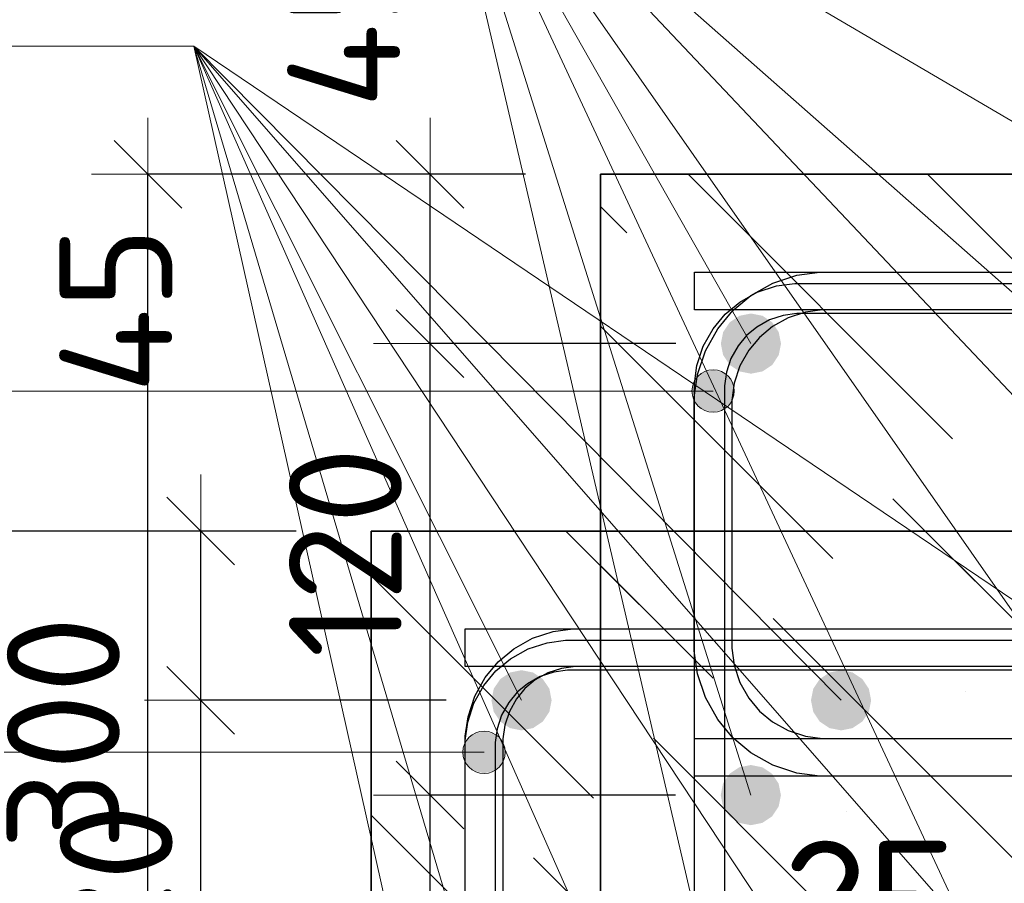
# Model space of a CAD drawing. Header units: metres. Extents: x -38 to 97, y -15 to 21.
# Tile 73 of 118: x 72.121 to 72.383, y 6.49 to 6.719. Entities that reach past the tile are written whole.
import ezdxf

# ---------------------------------------------------------------- set-up
doc = ezdxf.new("R2010")
doc.units = ezdxf.units.M
doc.header["$PDMODE"] = 65
for name, color, linetype, lineweight in [('XR$3$Арм. стержнями верхней зоны', 180, 'Continuous', 35), ('XR$3$Арм. стержнями нижней зоны', 180, 'Continuous', 35), ('XR$3$Арм.стержн. Арматура края', 96, 'Continuous', 35), ('XR$3$Арм.стержн. Хомут', 240, 'Continuous', 35), ('XR$3$Арм.стержн.горизонт. 1', 180, 'Continuous', 35), ('XR$3$Размерная линия (1)', 7, 'Continuous', 13), ('XR$3$Размерная линия_ общее', 7, 'Continuous', 13), ('XR$5$Арм. стержнями верхней зоны', 180, 'Continuous', 35), ('XR$5$Арм.стержн. Арматура края', 96, 'Continuous', 35), ('XR$5$Арм.стержн. Хомут', 240, 'Continuous', 35), ('XR$5$Арм.стержн.горизонт. 1', 180, 'Continuous', 35), ('XR$5$Размерная линия (1)', 7, 'Continuous', 13)]:
    doc.layers.add(name, color=color, linetype=linetype, lineweight=lineweight)
doc.styles.add('ISOCPEUR', font='txt')
doc.dimstyles.new('DIMSTYLE_10', dxfattribs={"dimtxt": 0.03, "dimasz": 0.03, "dimexe": 0, "dimexo": 0, "dimgap": 0.015, "dimtad": 2, "dimdec": 0, "dimlfac": 1000, "dimrnd": 1, "dimzin": 12, "dimdsep": 46, "dimtxsty": 'ISOCPEUR', "dimblk1": 'ALL_ML_STRICH', "dimblk2": 'ALL_ML_STRICH', "dimsah": 1, "dimcen": 0, "dimclrd": 7, "dimclre": 256, "dimclrt": 7, "dimadec": 0, "dimazin": 0, "dimtfac": 1, "dimtdec": 0, "dimtix": 1, "dimtmove": 2, "dimatfit": 3, "dimfxl": 0, "dimtzin": 0, "dimlwd": 0, "dimlwe": -3, "dimarcsym": 0})
doc.dimstyles.new('DIMSTYLE_12', dxfattribs={"dimtxt": 0.03, "dimasz": 0.03, "dimexe": 0, "dimexo": 0, "dimgap": 0.015, "dimtad": 2, "dimdec": 0, "dimlfac": 1000, "dimrnd": 1, "dimzin": 12, "dimdsep": 46, "dimtxsty": 'ISOCPEUR', "dimblk1": 'ALL_ML_STRICH', "dimblk2": 'ALL_ML_STRICH', "dimsah": 1, "dimcen": 0, "dimclrd": 7, "dimclre": 256, "dimclrt": 7, "dimadec": 0, "dimazin": 0, "dimtfac": 1, "dimtdec": 0, "dimtix": 1, "dimtmove": 2, "dimatfit": 3, "dimfxl": 0, "dimtzin": 0, "dimlwd": 0, "dimlwe": -3, "dimarcsym": 0})
doc.dimstyles.new('DIMSTYLE_14', dxfattribs={"dimtxt": 0.03, "dimasz": 0.03, "dimexe": 0, "dimexo": 0, "dimgap": 0.015, "dimtad": 2, "dimdec": 0, "dimlfac": 1000, "dimrnd": 1, "dimzin": 12, "dimdsep": 46, "dimtxsty": 'ISOCPEUR', "dimblk1": 'ALL_ML_STRICH', "dimblk2": 'ALL_ML_STRICH', "dimsah": 1, "dimcen": 0, "dimclrd": 7, "dimclre": 256, "dimclrt": 7, "dimadec": 0, "dimazin": 0, "dimtfac": 1, "dimtdec": 0, "dimtix": 1, "dimtmove": 2, "dimatfit": 3, "dimfxl": 0, "dimtvp": 1.2, "dimtzin": 0, "dimlwd": 0, "dimlwe": -3, "dimarcsym": 0})
doc.dimstyles.new('DIMSTYLE_9', dxfattribs={"dimtxt": 0.033, "dimasz": 0.0375, "dimexe": 0, "dimexo": 0, "dimgap": 0.0165, "dimtad": 2, "dimdec": 0, "dimlfac": 1000, "dimrnd": 1, "dimzin": 12, "dimdsep": 46, "dimtxsty": 'ISOCPEUR', "dimblk1": 'ALL_ML_STRICH', "dimblk2": 'ALL_ML_STRICH', "dimsah": 1, "dimcen": 0, "dimclrd": 7, "dimclre": 256, "dimclrt": 7, "dimadec": 0, "dimazin": 0, "dimtfac": 1, "dimtdec": 0, "dimtix": 1, "dimtmove": 2, "dimatfit": 3, "dimfxl": 0, "dimtvp": 1.2, "dimtzin": 0, "dimlwd": 0, "dimlwe": -3, "dimarcsym": 0})
pattern_1 = [(135, (0, 0), (-0.031819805, -0.031819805), [0.4, -0.05, 0, -0.05]), (135, (-0.01591, -0.01591), (-0.031819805, -0.031819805), [0.8, -0.1, 0.1, -0.1])]

# ---------------------------------------------------------------- blocks, each defined once
blk = doc.blocks.new('ALL_ML_STRICH')
at = {"color": 0, "linetype": 'ByBlock', "lineweight": -2}
for p, q in [((0, -0.5), (0, 0.5)), ((-0.3, -0.3), (0.3, 0.3)), ((-1, 0), (0.5, 0))]:
    blk.add_line(p, q, dxfattribs=at)
blk = doc.blocks.new('*D68')
at = {"layer": 'DEFPOINTS', "color": 7, "linetype": 'Continuous', "lineweight": 13, "transparency": 33554687}
for p in [(72.27526, 6.46063), (72.27526, 6.42564), (72.30026, 6.42064)]:
    blk.add_point(p, dxfattribs=at)
at = {"layer": 'XR$3$Размерная линия_ общее', "color": 253, "linetype": 'Continuous', "lineweight": -2, "true_color": 0xa0a0a0, "transparency": 33554687}
for p, q in [((72.27526, 6.44564), (72.27526, 6.46063)), ((72.30026, 6.44064), (72.30026, 6.46063))]:
    blk.add_line(p, q, dxfattribs=at)
at = {"layer": 'XR$3$Размерная линия_ общее', "color": 7, "linetype": 'Continuous', "lineweight": -2, "transparency": 33554687}
blk.add_line((72.27526, 6.46063), (72.30026, 6.46063), dxfattribs=at)
at = {"layer": 'XR$3$Размерная линия_ общее', "color": 7, "linetype": 'Continuous', "lineweight": 13, "transparency": 33554687, "xscale": 0.0375, "yscale": 0.0375, "zscale": 0.0375, "rotation": 180}
blk.add_blockref('ALL_ML_STRICH', (72.27526, 6.46063), dxfattribs=at)
at = {"layer": 'XR$3$Размерная линия_ общее', "color": 7, "linetype": 'Continuous', "lineweight": 13, "transparency": 33554687, "xscale": 0.0375, "yscale": 0.0375, "zscale": 0.0375}
blk.add_blockref('ALL_ML_STRICH', (72.30026, 6.46063), dxfattribs=at)
at = {"layer": 'XR$3$Размерная линия_ общее', "color": 7, "linetype": 'Continuous', "lineweight": 13, "transparency": 33554687, "insert": (72.34699, 6.48463), "char_height": 0.033, "width": 0.066, "attachment_point": 5, "style": 'ISOCPEUR'}
blk.add_mtext('\\A1;{25}', dxfattribs=at)
at = {"layer": 'XR$3$Размерная линия_ общее', "color": 7, "linetype": 'Continuous', "lineweight": 13, "transparency": 33554687, "insert": (72.32004, 6.46042), "char_height": 0.027, "width": 0.00135, "attachment_point": 1, "line_spacing_factor": 0.60241, "style": 'ISOCPEUR'}
blk.add_mtext('з.с.', dxfattribs=at)
blk = doc.blocks.new('*D69')
at = {"layer": 'DEFPOINTS', "color": 7, "linetype": 'Continuous', "lineweight": 13, "transparency": 33554687}
for p in [(72.2753, 6.67826), (72.15496, 6.37826), (72.27526, 6.37826)]:
    blk.add_point(p, dxfattribs=at)
at = {"layer": 'XR$3$Размерная линия (1)', "color": 9, "linetype": 'Continuous', "lineweight": -2, "true_color": 0xc7c7c7, "transparency": 33554687}
for p, q in [((72.2553, 6.67826), (72.15496, 6.67826)), ((72.25526, 6.37826), (72.15496, 6.37826))]:
    blk.add_line(p, q, dxfattribs=at)
at = {"layer": 'XR$3$Размерная линия (1)', "color": 7, "linetype": 'Continuous', "lineweight": -2, "transparency": 33554687}
blk.add_line((72.15496, 6.37826), (72.15496, 6.67826), dxfattribs=at)
at = {"layer": 'XR$3$Размерная линия (1)', "color": 7, "linetype": 'Continuous', "lineweight": 13, "transparency": 33554687, "xscale": 0.03, "yscale": 0.03, "zscale": 0.03}
for p, rotation in [((72.15496, 6.67826), 90), ((72.15496, 6.37826), 270)]:
    blk.add_blockref('ALL_ML_STRICH', p, dxfattribs=dict(at, rotation=rotation))
at = {"layer": 'XR$3$Размерная линия (1)', "color": 7, "linetype": 'Continuous', "lineweight": 13, "transparency": 33554687, "insert": (72.13246, 6.52976), "char_height": 0.03, "width": 0.09, "attachment_point": 5, "rotation": 90, "style": 'ISOCPEUR'}
blk.add_mtext('\\A1;{300}', dxfattribs=at)
blk = doc.blocks.new('*D145')
at = {"layer": 'DEFPOINTS', "color": 7, "linetype": 'Continuous', "lineweight": 13, "transparency": 33554687}
for p in [(72.31523, 6.51326), (72.22996, 6.41826), (72.31523, 6.41826)]:
    blk.add_point(p, dxfattribs=at)
at = {"layer": 'XR$3$Размерная линия (1)', "color": 9, "linetype": 'Continuous', "lineweight": -2, "true_color": 0xc7c7c7, "transparency": 33554687}
for p, q in [((72.29523, 6.51326), (72.22996, 6.51326)), ((72.29523, 6.41826), (72.22996, 6.41826))]:
    blk.add_line(p, q, dxfattribs=at)
at = {"layer": 'XR$3$Размерная линия (1)', "color": 7, "linetype": 'Continuous', "lineweight": -2, "transparency": 33554687}
blk.add_line((72.22996, 6.41826), (72.22996, 6.51326), dxfattribs=at)
at = {"layer": 'XR$3$Размерная линия (1)', "color": 7, "linetype": 'Continuous', "lineweight": 13, "transparency": 33554687, "xscale": 0.03, "yscale": 0.03, "zscale": 0.03}
for p, rotation in [((72.22996, 6.51326), 90), ((72.22996, 6.41826), 270)]:
    blk.add_blockref('ALL_ML_STRICH', p, dxfattribs=dict(at, rotation=rotation))
at = {"layer": 'XR$3$Размерная линия (1)', "color": 7, "linetype": 'Continuous', "lineweight": 13, "transparency": 33554687, "insert": (72.20746, 6.46726), "char_height": 0.03, "width": 0.06, "attachment_point": 5, "rotation": 90, "style": 'ISOCPEUR'}
blk.add_mtext('\\A1;{95}', dxfattribs=at)
blk = doc.blocks.new('*D146')
at = {"layer": 'DEFPOINTS', "color": 7, "linetype": 'Continuous', "lineweight": 13, "transparency": 33554687}
for p in [(72.31526, 6.63326), (72.22996, 6.51326), (72.31523, 6.51326)]:
    blk.add_point(p, dxfattribs=at)
at = {"layer": 'XR$3$Размерная линия (1)', "color": 9, "linetype": 'Continuous', "lineweight": -2, "true_color": 0xc7c7c7, "transparency": 33554687}
for p, q in [((72.29526, 6.63326), (72.22996, 6.63326)), ((72.29523, 6.51326), (72.22996, 6.51326))]:
    blk.add_line(p, q, dxfattribs=at)
at = {"layer": 'XR$3$Размерная линия (1)', "color": 7, "linetype": 'Continuous', "lineweight": -2, "transparency": 33554687}
blk.add_line((72.22996, 6.51326), (72.22996, 6.63326), dxfattribs=at)
at = {"layer": 'XR$3$Размерная линия (1)', "color": 7, "linetype": 'Continuous', "lineweight": 13, "transparency": 33554687, "xscale": 0.03, "yscale": 0.03, "zscale": 0.03}
for p, rotation in [((72.22996, 6.63326), 90), ((72.22996, 6.51326), 270)]:
    blk.add_blockref('ALL_ML_STRICH', p, dxfattribs=dict(at, rotation=rotation))
at = {"layer": 'XR$3$Размерная линия (1)', "color": 7, "linetype": 'Continuous', "lineweight": 13, "transparency": 33554687, "insert": (72.20746, 6.57776), "char_height": 0.03, "width": 0.09, "attachment_point": 5, "rotation": 90, "style": 'ISOCPEUR'}
blk.add_mtext('\\A1;{120}', dxfattribs=at)
blk = doc.blocks.new('*D147')
at = {"layer": 'DEFPOINTS', "color": 7, "linetype": 'Continuous', "lineweight": 13, "transparency": 33554687}
for p in [(72.27526, 6.67826), (72.22996, 6.63326), (72.31526, 6.63326)]:
    blk.add_point(p, dxfattribs=at)
at = {"layer": 'XR$3$Размерная линия (1)', "color": 9, "linetype": 'Continuous', "lineweight": -2, "true_color": 0xc7c7c7, "transparency": 33554687}
for p, q in [((72.25526, 6.67826), (72.22996, 6.67826)), ((72.29526, 6.63326), (72.22996, 6.63326))]:
    blk.add_line(p, q, dxfattribs=at)
at = {"layer": 'XR$3$Размерная линия (1)', "color": 7, "linetype": 'Continuous', "lineweight": -2, "transparency": 33554687}
blk.add_line((72.22996, 6.63326), (72.22996, 6.67826), dxfattribs=at)
at = {"layer": 'XR$3$Размерная линия (1)', "color": 7, "linetype": 'Continuous', "lineweight": 13, "transparency": 33554687, "xscale": 0.03, "yscale": 0.03, "zscale": 0.03}
for p, rotation in [((72.22996, 6.67826), 90), ((72.22996, 6.63326), 270)]:
    blk.add_blockref('ALL_ML_STRICH', p, dxfattribs=dict(at, rotation=rotation))
at = {"layer": 'XR$3$Размерная линия (1)', "color": 7, "linetype": 'Continuous', "lineweight": 13, "transparency": 33554687, "insert": (72.20704, 6.71794), "char_height": 0.03, "width": 0.06, "attachment_point": 5, "rotation": 90, "style": 'ISOCPEUR'}
blk.add_mtext('\\A1;{45}', dxfattribs=at)
blk = doc.blocks.new('*D354')
at = {"layer": 'DEFPOINTS', "color": 7, "linetype": 'Continuous', "lineweight": 13, "transparency": 33554687}
for p in [(72.21436, 6.58345), (72.09402, 6.28345), (72.21432, 6.28345)]:
    blk.add_point(p, dxfattribs=at)
at = {"layer": 'XR$5$Размерная линия (1)', "color": 9, "linetype": 'Continuous', "lineweight": -2, "true_color": 0xc7c7c7, "transparency": 33554687}
for p, q in [((72.19436, 6.58345), (72.09402, 6.58345)), ((72.19432, 6.28345), (72.09402, 6.28345))]:
    blk.add_line(p, q, dxfattribs=at)
at = {"layer": 'XR$5$Размерная линия (1)', "color": 7, "linetype": 'Continuous', "lineweight": -2, "transparency": 33554687}
blk.add_line((72.09402, 6.28345), (72.09402, 6.58345), dxfattribs=at)
at = {"layer": 'XR$5$Размерная линия (1)', "color": 7, "linetype": 'Continuous', "lineweight": 13, "transparency": 33554687, "xscale": 0.03, "yscale": 0.03, "zscale": 0.03}
for p, rotation in [((72.09402, 6.58345), 90), ((72.09402, 6.28345), 270)]:
    blk.add_blockref('ALL_ML_STRICH', p, dxfattribs=dict(at, rotation=rotation))
at = {"layer": 'XR$5$Размерная линия (1)', "color": 7, "linetype": 'Continuous', "lineweight": 13, "transparency": 33554687, "insert": (72.07152, 6.43495), "char_height": 0.03, "width": 0.09, "attachment_point": 5, "rotation": 90, "style": 'ISOCPEUR'}
blk.add_mtext('\\A1;{300}', dxfattribs=at)
blk = doc.blocks.new('*D433')
at = {"layer": 'DEFPOINTS', "color": 7, "linetype": 'Continuous', "lineweight": 13, "transparency": 33554687}
for p in [(72.25428, 6.53845), (72.16902, 6.41845), (72.25428, 6.41845)]:
    blk.add_point(p, dxfattribs=at)
at = {"layer": 'XR$5$Размерная линия (1)', "color": 9, "linetype": 'Continuous', "lineweight": -2, "true_color": 0xc7c7c7, "transparency": 33554687}
for p, q in [((72.23428, 6.53845), (72.16902, 6.53845)), ((72.23428, 6.41845), (72.16902, 6.41845))]:
    blk.add_line(p, q, dxfattribs=at)
at = {"layer": 'XR$5$Размерная линия (1)', "color": 7, "linetype": 'Continuous', "lineweight": -2, "transparency": 33554687}
blk.add_line((72.16902, 6.41845), (72.16902, 6.53845), dxfattribs=at)
at = {"layer": 'XR$5$Размерная линия (1)', "color": 7, "linetype": 'Continuous', "lineweight": 13, "transparency": 33554687, "xscale": 0.03, "yscale": 0.03, "zscale": 0.03}
for p, rotation in [((72.16902, 6.53845), 90), ((72.16902, 6.41845), 270)]:
    blk.add_blockref('ALL_ML_STRICH', p, dxfattribs=dict(at, rotation=rotation))
at = {"layer": 'XR$5$Размерная линия (1)', "color": 7, "linetype": 'Continuous', "lineweight": 13, "transparency": 33554687, "insert": (72.14652, 6.48295), "char_height": 0.03, "width": 0.09, "attachment_point": 5, "rotation": 90, "style": 'ISOCPEUR'}
blk.add_mtext('\\A1;{120}', dxfattribs=at)
blk = doc.blocks.new('*D434')
at = {"layer": 'DEFPOINTS', "color": 7, "linetype": 'Continuous', "lineweight": 13, "transparency": 33554687}
for p in [(72.21432, 6.58345), (72.16902, 6.53845), (72.25428, 6.53845)]:
    blk.add_point(p, dxfattribs=at)
at = {"layer": 'XR$5$Размерная линия (1)', "color": 9, "linetype": 'Continuous', "lineweight": -2, "true_color": 0xc7c7c7, "transparency": 33554687}
for p, q in [((72.19432, 6.58345), (72.16902, 6.58345)), ((72.23428, 6.53845), (72.16902, 6.53845))]:
    blk.add_line(p, q, dxfattribs=at)
at = {"layer": 'XR$5$Размерная линия (1)', "color": 7, "linetype": 'Continuous', "lineweight": -2, "transparency": 33554687}
blk.add_line((72.16902, 6.53845), (72.16902, 6.58345), dxfattribs=at)
at = {"layer": 'XR$5$Размерная линия (1)', "color": 7, "linetype": 'Continuous', "lineweight": 13, "transparency": 33554687, "xscale": 0.03, "yscale": 0.03, "zscale": 0.03}
for p, rotation in [((72.16902, 6.58345), 90), ((72.16902, 6.53845), 270)]:
    blk.add_blockref('ALL_ML_STRICH', p, dxfattribs=dict(at, rotation=rotation))
at = {"layer": 'XR$5$Размерная линия (1)', "color": 7, "linetype": 'Continuous', "lineweight": 13, "transparency": 33554687, "insert": (72.14645, 6.64217), "char_height": 0.03, "width": 0.06, "attachment_point": 5, "rotation": 90, "style": 'ISOCPEUR'}
blk.add_mtext('\\A1;{45}', dxfattribs=at)

msp = doc.modelspace()

# ---------------------------------------------------------------- hatches: boundary and pattern name
at = {"linetype": 'Continuous', "lineweight": 25, "transparency": 33554687}
h = msp.add_hatch(dxfattribs=at)
h.set_pattern_fill('__________540', scale=0.015, style=0, pattern_type=2)
h.set_pattern_definition(pattern_1)
h.paths.add_polyline_path([(72.52526, 6.67826), (72.27526, 6.67826), (72.27526, 6.37826), (72.52526, 6.37826)], flags=0)
at = {"linetype": 'Continuous', "lineweight": 13, "transparency": 33554687}
h = msp.add_hatch(dxfattribs=at)
h.set_pattern_fill('__________540', scale=0.015, style=0, pattern_type=2)
h.set_pattern_definition(pattern_1)
h.paths.add_polyline_path([(72.21432, 6.58345), (72.21432, 6.38345), (72.62859, 6.38345), (72.62859, 6.58345)], flags=0)
at = {"layer": 'XR$3$Арм.стержн. Арматура края', "linetype": 'Continuous', "lineweight": 13, "transparency": 33554687}
for points in [[(72.30037, 6.62347), (72.30239, 6.61582), (72.30239, 6.62549)], [(72.30239, 6.62549), (72.30521, 6.61503), (72.30521, 6.62628)], [(72.30239, 6.62549), (72.30239, 6.61582), (72.30521, 6.61503)], [(72.30521, 6.62628), (72.30521, 6.61503), (72.30802, 6.61582)], [(72.30521, 6.62628), (72.30802, 6.61582), (72.30802, 6.62549)], [(72.30802, 6.62549), (72.30802, 6.61582), (72.31004, 6.61784)], [(72.30802, 6.62549), (72.31004, 6.61784), (72.31004, 6.62347)], [(72.30037, 6.61784), (72.30037, 6.62347), (72.29958, 6.62065)], [(72.30037, 6.62347), (72.30037, 6.61784), (72.30239, 6.61582)], [(72.31004, 6.62347), (72.31004, 6.61784), (72.31083, 6.62065)]]:
    msp.add_hatch(color=7, dxfattribs=at).paths.add_polyline_path(points)
at = {"layer": 'XR$3$Арм.стержн.горизонт. 1', "linetype": 'Continuous', "lineweight": 50, "transparency": 33554687}
for points in [[(72.32326, 6.63326), (72.32265, 6.63632), (72.32092, 6.63892), (72.31833, 6.64065), (72.31526, 6.64126), (72.3122, 6.64065), (72.30961, 6.63892), (72.30787, 6.63632), (72.30726, 6.63326), (72.30787, 6.6302), (72.30961, 6.6276), (72.3122, 6.62587), (72.31526, 6.62526), (72.31833, 6.62587), (72.32092, 6.6276), (72.32265, 6.6302)], [(72.32323, 6.51326), (72.32262, 6.51632), (72.32088, 6.51892), (72.31829, 6.52065), (72.31523, 6.52126), (72.31216, 6.52065), (72.30957, 6.51892), (72.30783, 6.51632), (72.30723, 6.51326), (72.30783, 6.5102), (72.30957, 6.5076), (72.31216, 6.50587), (72.31523, 6.50526), (72.31829, 6.50587), (72.32088, 6.5076), (72.32262, 6.5102)]]:
    msp.add_hatch(color=7, dxfattribs=at).paths.add_polyline_path(points)
at = {"layer": 'XR$5$Арм.стержн. Арматура края', "linetype": 'Continuous', "lineweight": 13, "transparency": 33554687}
for points in [[(72.24151, 6.52948), (72.24432, 6.51902), (72.24432, 6.53027)], [(72.24432, 6.53027), (72.24432, 6.51902), (72.24713, 6.5198)], [(72.24432, 6.53027), (72.24713, 6.5198), (72.24713, 6.52948)], [(72.23948, 6.52183), (72.23948, 6.52745), (72.2387, 6.52464)], [(72.23948, 6.52745), (72.24151, 6.5198), (72.24151, 6.52948)], [(72.23948, 6.52745), (72.23948, 6.52183), (72.24151, 6.5198)], [(72.24151, 6.52948), (72.24151, 6.5198), (72.24432, 6.51902)], [(72.24713, 6.52948), (72.24713, 6.5198), (72.24916, 6.52183)], [(72.24713, 6.52948), (72.24916, 6.52183), (72.24916, 6.52745)], [(72.24916, 6.52745), (72.24916, 6.52183), (72.24995, 6.52464)]]:
    msp.add_hatch(color=7, dxfattribs=at).paths.add_polyline_path(points)
at = {"layer": 'XR$5$Арм.стержн.горизонт. 1', "linetype": 'Continuous', "lineweight": 50, "transparency": 33554687}
for points in [[(72.26228, 6.53845), (72.26168, 6.54151), (72.25994, 6.54411), (72.25735, 6.54584), (72.25428, 6.54645), (72.25122, 6.54584), (72.24863, 6.54411), (72.24689, 6.54151), (72.24628, 6.53845), (72.24689, 6.53539), (72.24863, 6.53279), (72.25122, 6.53106), (72.25428, 6.53045), (72.25735, 6.53106), (72.25994, 6.53279), (72.26168, 6.53539)], [(72.34721, 6.53845), (72.3466, 6.54151), (72.34487, 6.54411), (72.34227, 6.54584), (72.33921, 6.54645), (72.33615, 6.54584), (72.33355, 6.54411), (72.33182, 6.54151), (72.33121, 6.53845), (72.33182, 6.53539), (72.33355, 6.53279), (72.33615, 6.53106), (72.33921, 6.53045), (72.34227, 6.53106), (72.34487, 6.53279), (72.3466, 6.53539)]]:
    msp.add_hatch(color=7, dxfattribs=at).paths.add_polyline_path(points)

# ---------------------------------------------------------------- linework, layer by layer
at = {"color": 7, "linetype": 'Continuous', "lineweight": 35, "transparency": 33554687}
for p, q in [((72.27526, 6.67826), (72.27526, 6.37826)), ((72.52526, 6.67826), (72.27526, 6.67826)), ((72.21432, 6.58345), (72.21432, 6.38345)), ((72.62859, 6.58345), (72.21432, 6.58345))]:
    msp.add_line(p, q, dxfattribs=at)
at = {"layer": 'XR$3$Арм. стержнями верхней зоны', "color": 4, "linetype": 'Continuous', "lineweight": 25, "transparency": 33554687}
msp.add_lwpolyline([(72.30026, 6.65226), (72.66223, 6.65226), (72.66223, 6.64226), (72.30026, 6.64226), (72.30026, 6.65226)], dxfattribs=at)
at = {"layer": 'XR$3$Арм. стержнями нижней зоны', "color": 4, "linetype": 'Continuous', "lineweight": 25, "transparency": 33554687}
msp.add_lwpolyline([(72.30026, 6.52826), (72.66223, 6.52826), (72.66223, 6.51826), (72.30026, 6.51826), (72.30026, 6.52826)], dxfattribs=at)
at = {"layer": 'XR$3$Арм.стержн. Арматура края', "color": 7, "linetype": 'Continuous', "lineweight": 13, "transparency": 33554687}
for p, q in [((72.30521, 6.62628), (72.30521, 6.62628)), ((71.85659, 6.62065), (72.16359, 6.62065)), ((72.16359, 6.62065), (72.30521, 6.62065)), ((72.29958, 6.62065), (72.29958, 6.62065)), ((72.31083, 6.62065), (72.31083, 6.62065)), ((72.30521, 6.61503), (72.30521, 6.61503))]:
    msp.add_line(p, q, dxfattribs=at)
at = {"layer": 'XR$3$Арм.стержн. Арматура края', "color": 4, "linetype": 'Continuous', "lineweight": 25, "transparency": 33554687}
for points in [[(72.66223, 6.51826), (72.33355, 6.51826), (72.32745, 6.51911), (72.3211, 6.5212), (72.31526, 6.52448), (72.31044, 6.5285), (72.30642, 6.53331), (72.30315, 6.53916), (72.30106, 6.54551), (72.30021, 6.55161), (72.30021, 6.61891), (72.30106, 6.62501), (72.30315, 6.63136), (72.30642, 6.63721), (72.31044, 6.64202), (72.31526, 6.64604), (72.3211, 6.64932), (72.32745, 6.65141), (72.33355, 6.65226), (72.66223, 6.65226)], [(72.66223, 6.64226), (72.33425, 6.64226), (72.32973, 6.64163), (72.32515, 6.64012), (72.32095, 6.63777), (72.31754, 6.63492), (72.31469, 6.63151), (72.31234, 6.62732), (72.31084, 6.62274), (72.31021, 6.61822), (72.31021, 6.5523), (72.31084, 6.54778), (72.31234, 6.5432), (72.31469, 6.53901), (72.31754, 6.5356), (72.32095, 6.53275), (72.32515, 6.5304), (72.32973, 6.52889), (72.33425, 6.52826), (72.66223, 6.52826)]]:
    msp.add_lwpolyline(points, dxfattribs=at)
at = {"layer": 'XR$3$Арм.стержн. Арматура края', "color": 7, "linetype": 'Continuous', "lineweight": 13, "transparency": 33554687}
msp.add_circle((72.30521, 6.62065), 0.00563, dxfattribs=at)
at = {"layer": 'XR$3$Арм.стержн. Хомут', "color": 40, "linetype": 'Continuous', "lineweight": 25, "transparency": 33554687}
for points in [[(72.30023, 6.42994), (72.30023, 6.62258), (72.30091, 6.62746), (72.30258, 6.63254), (72.3052, 6.63722), (72.30842, 6.64107), (72.31227, 6.64429), (72.31694, 6.64691), (72.32202, 6.64858), (72.3269, 6.64926), (72.47359, 6.64926)], [(72.30023, 6.42994), (72.30023, 6.62258), (72.30091, 6.62746), (72.30258, 6.63254), (72.3052, 6.63722), (72.30842, 6.64107), (72.31227, 6.64429), (72.31694, 6.64691), (72.32202, 6.64858), (72.3269, 6.64926), (72.47359, 6.64926)], [(72.47303, 6.64126), (72.32746, 6.64126), (72.32384, 6.64076), (72.32018, 6.63955), (72.31682, 6.63767), (72.3141, 6.63539), (72.31182, 6.63266), (72.30994, 6.62931), (72.30873, 6.62564), (72.30823, 6.62203), (72.30823, 6.43049)], [(72.47303, 6.64126), (72.32746, 6.64126), (72.32384, 6.64076), (72.32018, 6.63955), (72.31682, 6.63767), (72.3141, 6.63539), (72.31182, 6.63266), (72.30994, 6.62931), (72.30873, 6.62564), (72.30823, 6.62203), (72.30823, 6.43049)]]:
    msp.add_lwpolyline(points, dxfattribs=at)
at = {"layer": 'XR$3$Арм.стержн.горизонт. 1', "color": 7, "linetype": 'Continuous', "lineweight": 13, "transparency": 33554687}
for q in [(72.4853, 6.41826), (72.40023, 6.41826), (72.4853, 6.51326), (72.31523, 6.41826), (72.31523, 6.51326), (72.31526, 6.63326), (72.48526, 6.63326), (72.40019, 6.63326)]:
    msp.add_line((72.23031, 6.78305), q, dxfattribs=at)
at = {"layer": 'XR$5$Арм. стержнями верхней зоны', "color": 4, "linetype": 'Continuous', "lineweight": 25, "transparency": 33554687}
msp.add_lwpolyline([(72.23932, 6.55745), (72.63359, 6.55745), (72.63359, 6.54745), (72.23932, 6.54745), (72.23932, 6.55745)], dxfattribs=at)
msp.add_lwpolyline([(72.23932, 6.55745), (72.63359, 6.55745), (72.63359, 6.54745), (72.23932, 6.54745), (72.23932, 6.55745)], dxfattribs=at)
at = {"layer": 'XR$5$Арм.стержн. Арматура края', "color": 7, "linetype": 'Continuous', "lineweight": 13, "transparency": 33554687}
for p, q in [((72.24432, 6.53027), (72.24432, 6.53027)), ((72.02872, 6.52464), (72.24432, 6.52464)), ((72.2387, 6.52464), (72.2387, 6.52464)), ((72.24995, 6.52464), (72.24995, 6.52464)), ((72.24432, 6.51902), (72.24432, 6.51902))]:
    msp.add_line(p, q, dxfattribs=at)
at = {"layer": 'XR$5$Арм.стержн. Арматура края', "color": 4, "linetype": 'Continuous', "lineweight": 25, "transparency": 33554687}
for points in [[(72.63359, 6.42345), (72.26789, 6.42345), (72.26267, 6.42417), (72.25723, 6.42597), (72.25222, 6.42877), (72.2481, 6.43222), (72.24465, 6.43635), (72.24184, 6.44136), (72.24005, 6.4468), (72.23932, 6.45201), (72.23932, 6.52888), (72.24005, 6.5341), (72.24184, 6.53954), (72.24465, 6.54455), (72.2481, 6.54868), (72.25222, 6.55212), (72.25723, 6.55493), (72.26267, 6.55672), (72.26789, 6.55745), (72.63359, 6.55745)], [(72.63359, 6.42345), (72.26789, 6.42345), (72.26267, 6.42417), (72.25723, 6.42597), (72.25222, 6.42877), (72.2481, 6.43222), (72.24465, 6.43635), (72.24184, 6.44136), (72.24005, 6.4468), (72.23932, 6.45201), (72.23932, 6.52888), (72.24005, 6.5341), (72.24184, 6.53954), (72.24465, 6.54455), (72.2481, 6.54868), (72.25222, 6.55212), (72.25723, 6.55493), (72.26267, 6.55672), (72.26789, 6.55745), (72.63359, 6.55745)], [(72.63359, 6.54745), (72.26858, 6.54745), (72.26494, 6.54694), (72.26128, 6.54573), (72.25792, 6.54385), (72.25519, 6.54158), (72.25292, 6.53885), (72.25104, 6.53549), (72.24983, 6.53183), (72.24932, 6.52819), (72.24932, 6.45271), (72.24983, 6.44907), (72.25104, 6.4454), (72.25292, 6.44205), (72.25519, 6.43932), (72.25792, 6.43704), (72.26128, 6.43516), (72.26494, 6.43395), (72.26858, 6.43345), (72.63359, 6.43345)], [(72.63359, 6.54745), (72.26858, 6.54745), (72.26494, 6.54694), (72.26128, 6.54573), (72.25792, 6.54385), (72.25519, 6.54158), (72.25292, 6.53885), (72.25104, 6.53549), (72.24983, 6.53183), (72.24932, 6.52819), (72.24932, 6.45271), (72.24983, 6.44907), (72.25104, 6.4454), (72.25292, 6.44205), (72.25519, 6.43932), (72.25792, 6.43704), (72.26128, 6.43516), (72.26494, 6.43395), (72.26858, 6.43345), (72.63359, 6.43345)]]:
    msp.add_lwpolyline(points, dxfattribs=at)
at = {"layer": 'XR$5$Арм.стержн. Арматура края', "color": 7, "linetype": 'Continuous', "lineweight": 13, "transparency": 33554687}
msp.add_circle((72.24432, 6.52464), 0.00563, dxfattribs=at)
at = {"layer": 'XR$5$Арм.стержн. Хомут', "color": 40, "linetype": 'Continuous', "lineweight": 25, "transparency": 33554687}
for points in [[(72.23928, 6.33513), (72.23928, 6.52777), (72.23996, 6.53265), (72.24164, 6.53773), (72.24426, 6.54241), (72.24747, 6.54626), (72.25132, 6.54948), (72.256, 6.55209), (72.26108, 6.55377), (72.26596, 6.55445), (72.41265, 6.55445)], [(72.23928, 6.33513), (72.23928, 6.52777), (72.23996, 6.53265), (72.24164, 6.53773), (72.24426, 6.54241), (72.24747, 6.54626), (72.25132, 6.54948), (72.256, 6.55209), (72.26108, 6.55377), (72.26596, 6.55445), (72.41265, 6.55445)], [(72.41209, 6.54645), (72.26652, 6.54645), (72.2629, 6.54595), (72.25924, 6.54474), (72.25588, 6.54286), (72.25315, 6.54058), (72.25087, 6.53785), (72.24899, 6.5345), (72.24779, 6.53083), (72.24728, 6.52722), (72.24728, 6.33568)], [(72.41209, 6.54645), (72.26652, 6.54645), (72.2629, 6.54595), (72.25924, 6.54474), (72.25588, 6.54286), (72.25315, 6.54058), (72.25087, 6.53785), (72.24899, 6.5345), (72.24779, 6.53083), (72.24728, 6.52722), (72.24728, 6.33568)]]:
    msp.add_lwpolyline(points, dxfattribs=at)
at = {"layer": 'XR$5$Арм.стержн.горизонт. 1', "color": 7, "linetype": 'Continuous', "lineweight": 13, "transparency": 33554687}
for p, q in [((71.9412, 6.71235), (72.1672, 6.71235)), ((72.1672, 6.71235), (72.42432, 6.32345)), ((72.1672, 6.71235), (72.25425, 6.41845)), ((72.1672, 6.71235), (72.25428, 6.53845)), ((72.1672, 6.71235), (72.33925, 6.32345)), ((72.1672, 6.71235), (72.25425, 6.32345)), ((72.1672, 6.71235), (72.42432, 6.41845)), ((72.1672, 6.71235), (72.33921, 6.53845)), ((72.1672, 6.71235), (72.42428, 6.53845))]:
    msp.add_line(p, q, dxfattribs=at)

# ---------------------------------------------------------------- texts
at = {"layer": 'XR$3$Арм.стержн. Арматура края', "color": 7, "linetype": 'Continuous', "lineweight": 25, "transparency": 33554687, "insert": (71.87659, 6.63665), "char_height": 0.03, "width": 0.2806692, "attachment_point": 7, "style": 'ISOCPEUR'}
msp.add_mtext('\\W0.92;ø10 L=1135mm ', dxfattribs=at)

# ---------------------------------------------------------------- dimensions: what is measured, and where the dimension line sits
at = {"layer": 'XR$3$Размерная линия (1)', "color": 7, "linetype": 'Continuous', "lineweight": 13, "transparency": 33554687}
for base, p1, p2, dimstyle, picture, middle in [((72.22996, 6.67826), (72.29526, 6.63326), (72.25526, 6.67826), 'DIMSTYLE_14', '*D147', (72.20704, 6.71794)), ((72.15496, 6.67826), (72.25526, 6.37826), (72.2553, 6.67826), 'DIMSTYLE_10', '*D69', (72.13246, 6.52976)), ((72.22996, 6.63326), (72.29523, 6.51326), (72.29526, 6.63326), 'DIMSTYLE_12', '*D146', (72.20746, 6.57776)), ((72.22996, 6.51326), (72.29523, 6.41826), (72.29523, 6.51326), 'DIMSTYLE_12', '*D145', (72.20746, 6.46726))]:
    dim = msp.add_linear_dim(base=base, p1=p1, p2=p2, angle=90, dimstyle=dimstyle, override={"dimpost": '<>', "dimclrd": 7, "dimclre": 9, "dimclrt": 7, "dimlwd": 0, "dimlwe": 65533}, dxfattribs=at)
    dim.commit()
    dim.dimension.update_dxf_attribs({"geometry": picture, "text_midpoint": middle, "dimtype": 160})
at = {"layer": 'XR$3$Размерная линия_ общее', "color": 7, "linetype": 'Continuous', "lineweight": 13, "transparency": 33554687}
dim = msp.add_linear_dim(base=(72.30026, 6.46063), p1=(72.27526, 6.44564), p2=(72.30026, 6.44064), text='<>\\Xз.с.', dimstyle='DIMSTYLE_9', override={"dimpost": '<>', "dimclrd": 7, "dimclre": 253, "dimclrt": 7, "dimlwd": 0, "dimlwe": 65533}, dxfattribs=at)
dim.commit()
dim.dimension.update_dxf_attribs({"geometry": '*D68', "text_midpoint": (72.34699, 6.48463), "dimtype": 160})
at = {"layer": 'XR$5$Размерная линия (1)', "color": 7, "linetype": 'Continuous', "lineweight": 13, "transparency": 33554687}
for base, p1, p2, dimstyle, picture, middle in [((72.16902, 6.58345), (72.23428, 6.53845), (72.19432, 6.58345), 'DIMSTYLE_14', '*D434', (72.14645, 6.64217)), ((72.09402, 6.58345), (72.19432, 6.28345), (72.19436, 6.58345), 'DIMSTYLE_12', '*D354', (72.07152, 6.43495)), ((72.16902, 6.53845), (72.23428, 6.41845), (72.23428, 6.53845), 'DIMSTYLE_12', '*D433', (72.14652, 6.48295))]:
    dim = msp.add_linear_dim(base=base, p1=p1, p2=p2, angle=90, dimstyle=dimstyle, override={"dimpost": '<>', "dimclrd": 7, "dimclre": 9, "dimclrt": 7, "dimlwd": 0, "dimlwe": 65533}, dxfattribs=at)
    dim.commit()
    dim.dimension.update_dxf_attribs({"geometry": picture, "text_midpoint": middle, "dimtype": 160})

doc.saveas('drawing.dxf')
